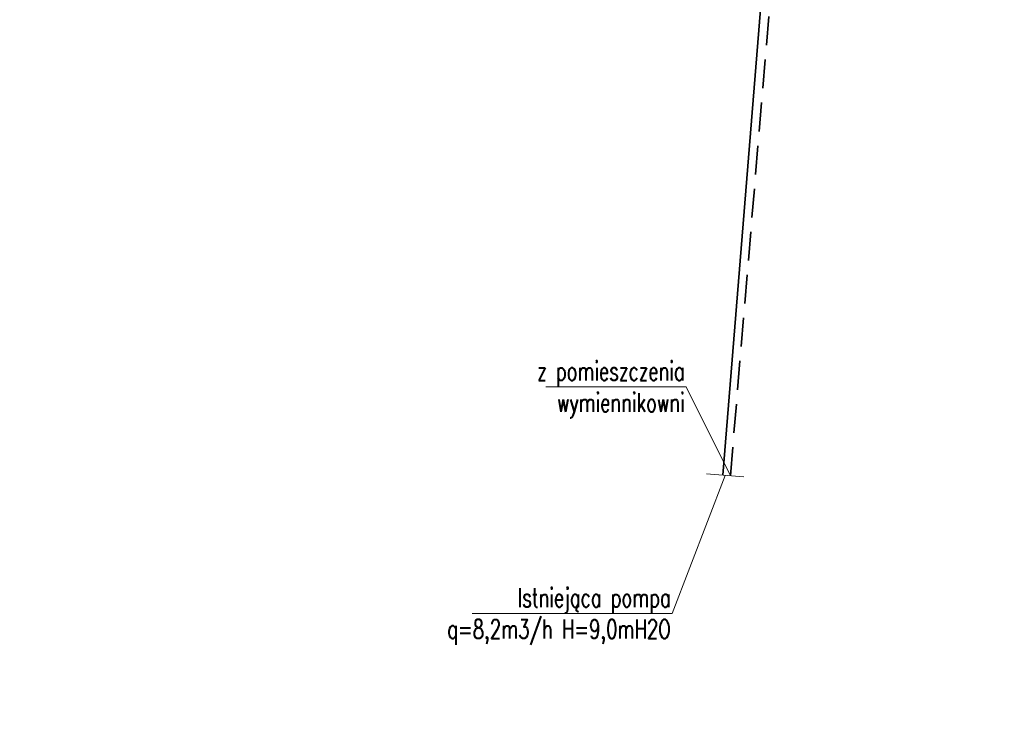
# Model space of a CAD drawing. Header units: centimetres. Extents: x -23924 to 38343, y -27758 to 22869.
# Tile 79 of 256: x 279 to 1581, y -23272 to -22334. Entities that reach past the tile are written whole.
import ezdxf
from ezdxf import colors
from ezdxf.entities.mleader import LeaderData, LeaderLine
from ezdxf.math import Vec2, Vec3

# ---------------------------------------------------------------- set-up
doc = ezdxf.new("R2010")
doc.units = ezdxf.units.CM
doc.linetypes.add('IS-DASHED', pattern=[19.05, 12.7, -6.35])
for name, color, linetype, lineweight in [('IS-co-opis', 7, 'Continuous', 20), ('IS-ct-powrót', 30, 'IS-DASHED', 35), ('IS-ct-zasilanie', 20, 'Continuous', 35)]:
    doc.layers.add(name, color=color, linetype=linetype, lineweight=lineweight)
doc.styles.add('IS', font='simplex.shx', dxfattribs={"width": 0.7})

# ---------------------------------------------------------------- blocks, each defined once
blk = doc.blocks.new('_None')

msp = doc.modelspace()

# ---------------------------------------------------------------- linework, layer by layer
at = {"layer": 'IS-co-opis'}
msp.add_line((1186.77, -22934.36), (1236.19, -22938.21), dxfattribs=at)
at = {"layer": 'IS-ct-powrót', "ltscale": 3}
msp.add_line((1218.53, -22936.91), (1298.25, -21982.58), dxfattribs=at)
at = {"layer": 'IS-ct-zasilanie'}
msp.add_line((1208.6, -22936.03), (1285.06, -21991.93), dxfattribs=at)

# ---------------------------------------------------------------- leaders
at = {"layer": 'IS-co-opis'}
ml = msp.add_multileader_mtext('Standard', dxfattribs=at)
ml.set_content('z pomieszczenia\\Pwymiennikowni', color=256, style='IS')
ml.set_leader_properties(color=256, linetype='ByLayer', lineweight=-1)
ml.set_arrow_properties(name='NONE')
ml.build(insert=Vec2(0, 0))
ml.multileader.update_dxf_attribs({"text_left_attachment_type": 6, "text_right_attachment_type": 6, "dogleg_length": 0, "arrow_head_size": 0})
ctx = ml.context
ctx.base_point, ctx.char_height, ctx.arrow_head_size, ctx.plane_origin = Vec3(942.74, -22819.09), 25, 0, Vec3(1129.64, -22658.94)
ctx.left_attachment, ctx.right_attachment, ctx.text_align_type = 6, 6, 2
notes = []
notes.append((ctx, [(1, (1, 1, 0), (1160.08, -22819.09), (-1, 0), 0, [(0, [(1218.53, -22936.91)], 0, [])])]))
ctx.mtext.insert, ctx.mtext.alignment, ctx.mtext.flow_direction = Vec3(1158.08, -22785.75), 3, 5
ml = msp.add_multileader_mtext('Standard', dxfattribs=at)
ml.set_content('Istniejąca pompa\\Pq=8,2m3/h H=9,0mH2O', color=256, style='IS')
ml.set_leader_properties(color=256, linetype='ByLayer', lineweight=-1)
ml.set_arrow_properties(name='NONE')
ml.build(insert=Vec2(0, 0))
ml.multileader.update_dxf_attribs({"text_left_attachment_type": 6, "text_right_attachment_type": 6, "dogleg_length": 0, "arrow_head_size": 0})
ctx = ml.context
ctx.base_point, ctx.char_height, ctx.arrow_head_size, ctx.plane_origin = Vec3(739.39, -23118.83), 25, 0, Vec3(1111.29, -22871.16)
ctx.left_attachment, ctx.right_attachment, ctx.text_align_type = 6, 6, 2
notes.append((ctx, [(0, (1, 1, 0), (1141.72, -23118.83), (-1, 0), 0, [(0, [(1211.48, -22936.29)], 0, [])])]))
ctx.mtext.insert, ctx.mtext.alignment, ctx.mtext.flow_direction = Vec3(1139.72, -23085.49), 3, 5
for ctx, leaders in notes:
    for number, flags, end, landing, length, lines in leaders:
        leader = LeaderData()
        leader.index, (leader.has_last_leader_line, leader.has_dogleg_vector, leader.attachment_direction) = number, flags
        leader.last_leader_point, leader.dogleg_vector, leader.dogleg_length = Vec3(end), Vec3(landing), length
        for number, points, colour, breaks in lines:
            line = LeaderLine()
            line.index, line.vertices, line.color, line.breaks = number, Vec3.list(points), colors.encode_raw_color(colour), breaks
            leader.lines.append(line)
        ctx.leaders.append(leader)

doc.saveas('drawing.dxf')
